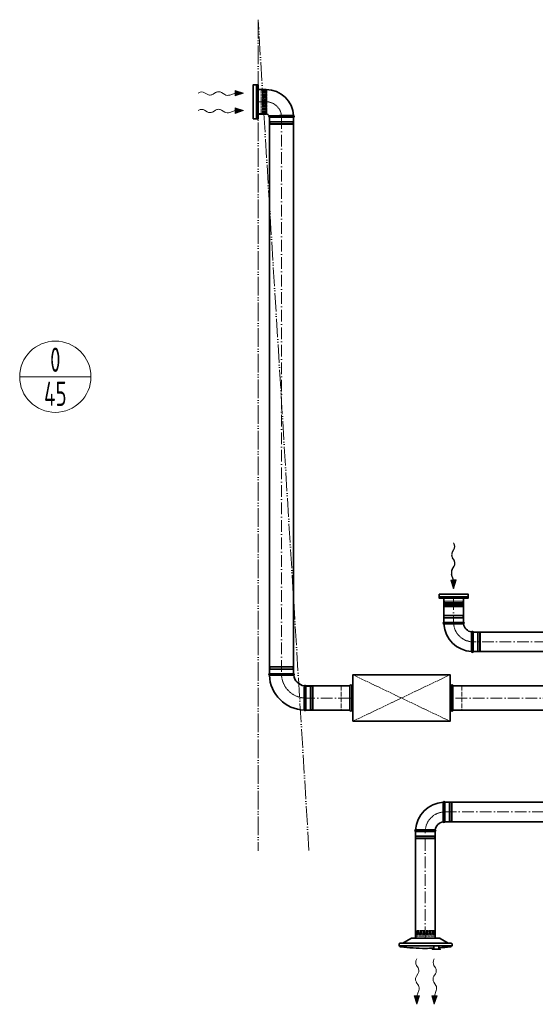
# Model space of a CAD drawing. Header units: millimetres. Extents: x -118717 to 8962, y 22910 to 145283.
# Tile 163 of 193: x -21004 to -18351, y 68328 to 73392. Entities that reach past the tile are written whole.
import ezdxf
from ezdxf.enums import TextEntityAlignment as Align

# ---------------------------------------------------------------- set-up
doc = ezdxf.new("R2010")
doc.units = ezdxf.units.MM
for name, pattern in [('ACAD_ISO02W100', [15, 12, -3]), ('ACAD_ISO05W100', [33, 24, -3, 0, -3, 0, -3]), ('ACAD_ISO10W100', [18, 12, -3, 0, -3])]:
    doc.linetypes.add(name, pattern=pattern)
for name, color, linetype, lineweight in [('VZT_01 SUP (PŘÍVOD) - OBRYS', 5, 'Continuous', 35), ('VZT_02 SUP (PŘÍVOD) - OSA', 5, 'ACAD_ISO10W100', 5), ('VZT_05 ETA (ODVOD) - OBRYS', 6, 'Continuous', 35), ('VZT_06 ETA (ODVOD) - OSA', 6, 'ACAD_ISO10W100', 5), ('VZT_30 DISTRIBUČNÍ PRVKY - OBRYS', 1, 'Continuous', 35), ('VZT_33 DISTRIBUČNÍ PRVKY - SKRYTÉ', 8, 'ACAD_ISO02W100', 5), ('VZT_35 TLUMIČE HLUKU - OBRYS', 1, 'Continuous', 35), ('VZT_36 TLUMIČE HLUKU - OSA', 1, 'ACAD_ISO10W100', 5), ('VZT_37 TLUMIČE HLUKU - DETAIL', 8, 'ACAD_ISO02W100', 5), ('VZT_50 POPIS - OBECNE', 7, 'Continuous', 13), ('VZT_52 POPIS - DISTRIBUCE', 7, 'Continuous', 5), ('VZT_POŽADAVKY NA STAVBU - PODHLEDY', 4, 'ACAD_ISO05W100', 5)]:
    doc.layers.add(name, color=color, linetype=linetype, lineweight=lineweight)
for name, color, linetype, lineweight, plot in [('VZT_03 SUP (PŘÍVOD) - NETISK', 8, 'ACAD_ISO02W100', 5, False), ('VZT_07 ETA (ODVOD) - NETISK', 8, 'ACAD_ISO02W100', 5, False), ('VZT_34 DISTRIBUČNÍ PRVKY - NETISK', 8, 'ACAD_ISO02W100', 5, False), ('VZT_39 TLUMIČE HLUKU - NETISK', 8, 'ACAD_ISO02W100', 5, False)]:
    doc.layers.add(name, color=color, linetype=linetype, lineweight=lineweight, plot=plot)
doc.styles.add('JS', font='isocp.shx', dxfattribs={"width": 0.6, "height": 125})

msp = doc.modelspace()

# ---------------------------------------------------------------- linework, layer by layer
at = {"lineweight": 13}
for p, q in [((-20082.6, 73017), (-20085.7, 73015.1)), ((-20082.6, 72927), (-20085.7, 72925.1)), ((-18962.6, 68558.5), (-18960.8, 68561.5)), ((-18872.6, 68558.5), (-18870.8, 68561.5))]:
    msp.add_line(p, q, dxfattribs=at)
at = {"color": 0, "lineweight": 13}
for p, q in [((-20039.5, 73008.7), (-20052.5, 73016.9)), ((-19996.6, 73017.1), (-20008.5, 73009.1)), ((-19949.1, 73007.1), (-19965.6, 73017.5)), ((-19895.1, 73014.5), (-19923.7, 73004.8)), ((-19852.1, 73015.1), (-19895.3, 73028.5)), ((-19895.3, 73028.5), (-19895.1, 73014.5)), ((-19894.9, 73000.6), (-19895.1, 73014.5)), ((-19894.9, 73000.6), (-19852.1, 73015.1)), ((-19852.1, 72925.1), (-19895.3, 72938.5)), ((-19895.3, 72938.5), (-19895.1, 72924.5)), ((-20039.5, 72918.7), (-20052.5, 72926.9)), ((-19996.6, 72927.1), (-20008.5, 72919.1)), ((-19949.1, 72917.1), (-19965.6, 72927.5)), ((-19895.1, 72924.5), (-19923.7, 72914.8)), ((-19894.9, 72910.6), (-19895.1, 72924.5)), ((-19894.9, 72910.6), (-19852.1, 72925.1)), ((-18954.4, 68515.3), (-18962.5, 68528.3)), ((-18864.4, 68515.3), (-18872.5, 68528.3)), ((-18962.8, 68472.4), (-18954.8, 68484.4)), ((-18872.8, 68472.4), (-18864.8, 68484.4)), ((-18952.8, 68424.9), (-18963.2, 68441.5)), ((-18862.8, 68424.9), (-18873.2, 68441.5)), ((-18960.8, 68327.9), (-18974.2, 68371.1)), ((-18974.2, 68371.1), (-18960.2, 68370.9)), ((-18960.2, 68370.9), (-18950.5, 68399.5)), ((-18946.3, 68370.7), (-18960.2, 68370.9)), ((-18870.8, 68327.9), (-18884.2, 68371.1)), ((-18884.2, 68371.1), (-18870.2, 68370.9)), ((-18870.2, 68370.9), (-18860.5, 68399.5)), ((-18856.3, 68370.7), (-18870.2, 68370.9)), ((-18946.3, 68370.7), (-18960.8, 68327.9)), ((-18856.3, 68370.7), (-18870.8, 68327.9))]:
    msp.add_line(p, q, dxfattribs=at)
at = {"color": 8, "lineweight": 5}
for points in [[(-19777.1, 72909.1), (-19777.1, 73031.1)], [(-18819.7, 70417.3), (-18819.7, 70402.3), (-18722.7, 70402.3), (-18722.7, 70417.3)], [(-18819.7, 70417.3), (-18722.7, 70417.3)], [(-18818.7, 70394.5), (-18771.2, 70394.5)], [(-18816.8, 70391.8), (-18771.2, 70391.8)], [(-18815, 70376.3), (-18816.4, 70372.3), (-18771.2, 70372.3)], [(-18815.9, 70376.5), (-18771.2, 70376.5)], [(-18815.1, 70388.2), (-18771.2, 70388.2)], [(-18723.7, 70394.5), (-18771.2, 70394.5)], [(-18725.7, 70391.8), (-18771.2, 70391.8)], [(-18727.3, 70388.2), (-18771.2, 70388.2)], [(-18726.6, 70376.5), (-18771.2, 70376.5)], [(-18727.5, 70376.3), (-18726.1, 70372.3), (-18771.2, 70372.3)]]:
    msp.add_lwpolyline(points, dxfattribs=at)
for points in [[(-18818.7, 70402.3), (-18818.7, 70394.5, 0.291473), (-18817.2, 70392.1, 0.291473)], [(-18723.7, 70402.3), (-18723.7, 70394.5, -0.291473), (-18725.3, 70392.1, -0.291473)], [(-18823.4, 70382.4), (-18817.4, 70383.9, -0.058981), (-18816.8, 70383.9), (-18771.2, 70383.9)], [(-18823.4, 70382.4), (-18817.6, 70381, 0.060863), (-18817, 70380.9), (-18771.2, 70380.9)], [(-18719.1, 70382.4), (-18725.1, 70383.9, 0.058981), (-18725.7, 70383.9), (-18771.2, 70383.9)], [(-18719.1, 70382.4), (-18724.8, 70381, -0.060863), (-18725.5, 70380.9), (-18771.2, 70380.9)]]:
    msp.add_lwpolyline(points, format="xyb", dxfattribs=at)
for centre, radius, start, end in [((-18806.9, 70381.8), 10.5, 142.1622, 210.2824), ((-18819, 70388.6), 3.88, 353.3265, 62.5007), ((-18723.5, 70388.6), 3.88, 117.4993, 186.6735), ((-18735.6, 70381.8), 10.5, 329.7176, 37.8378)]:
    msp.add_arc(centre, radius, start, end, dxfattribs=at)
at = {"color": 0, "lineweight": 13}
for centre, start_param, end_param in [((-20067.8, 73007.3), 0.766537, 2.320574), ((-20024.2, 73018.2), 3.908129, 5.516649), ((-19981, 73008), 0.766537, 2.375056), ((-19933.8, 73016.6), 3.908129, 5.191299), ((-20067.8, 72917.3), 0.766537, 2.320574), ((-19981, 72918), 0.766537, 2.375056), ((-20024.2, 72928.2), 3.908129, 5.516649), ((-19933.8, 72926.6), 3.908129, 5.191299)]:
    msp.add_ellipse(centre, major_axis=(21.5, 0.3), ratio=0.625, start_param=start_param, end_param=end_param, dxfattribs=at)
at = {"color": 0, "lineweight": 13, "extrusion": (0, 0, -1)}
for centre, start_param, end_param in [((-18953, 68543.7), 0.766537, 2.320574), ((-18863, 68543.7), 0.766537, 2.320574), ((-18953.6, 68456.8), 0.766537, 2.375056), ((-18963.9, 68500), 3.908129, 5.516649), ((-18863.6, 68456.8), 0.766537, 2.375056), ((-18873.9, 68500), 3.908129, 5.516649), ((-18962.3, 68409.6), 3.908129, 5.191299), ((-18872.3, 68409.6), 3.908129, 5.191299)]:
    msp.add_ellipse(centre, major_axis=(-0.3, -21.5), ratio=0.625, start_param=start_param, end_param=end_param, dxfattribs=at)
at = {"color": 0, "lineweight": 13}
for points in [[(-19894.9, 73000.6), (-19895.3, 73028.5), (-19852.1, 73015.1)], [(-19894.9, 72910.6), (-19895.3, 72938.5), (-19852.1, 72925.1)], [(-18946.3, 68370.7), (-18974.2, 68371.1), (-18960.8, 68327.9)], [(-18856.3, 68370.7), (-18884.2, 68371.1), (-18870.8, 68327.9)]]:
    msp.add_solid(points, dxfattribs=at)
at = {"layer": 'VZT_01 SUP (PŘÍVOD) - OBRYS'}
for p, q in [((-18825, 69367.2), (-18825, 69317)), ((-18817, 69367.2), (-18817, 69267.2)), ((-18967, 69225.2), (-18916.8, 69225.2)), ((-18867, 69217.2), (-18967, 69217.2))]:
    msp.add_line(p, q, dxfattribs=at)
for points in [[(-17893.4, 69367.2), (-18817, 69367.2)], [(-17893.4, 69267.2), (-18817, 69267.2)], [(-18967, 69217.2), (-18967, 68667.6)], [(-18867, 69217.2), (-18867, 68667.6)]]:
    msp.add_lwpolyline(points, dxfattribs=at)
for centre, radius, start, end in [((-18817, 69217.2), 150, 93.0572, 176.9428), ((-18821, 69367.2), 4, 0, 180), ((-18817, 69217.2), 50, 99.1478, 170.8522), ((-18821, 69267.2), 4, 189.1478, 0), ((-18967, 69221.2), 4, 90, 270), ((-18867, 69221.2), 4, 270, 80.8522)]:
    msp.add_arc(centre, radius, start, end, dxfattribs=at)
for points, knots in [([(-18825, 69317), (-18825, 69310.7), (-18825, 69304.4), (-18825, 69292.3), (-18825, 69286.7), (-18825, 69277.2), (-18825, 69273.4), (-18825, 69268.1), (-18824.9, 69266.7), (-18824.9, 69266.6), (-18824.9, 69266.6), (-18824.9, 69266.6)], [78.71119, 78.71119, 78.71119, 78.71119, 97.804615, 97.804615, 117.523893, 117.523893, 137.264303, 137.264303, 156.831737, 156.831737, 157.874915, 157.874915, 157.874915, 157.874915]), ([(-18866.4, 69225.2), (-18866.4, 69225.2), (-18867.5, 69225.2), (-18872, 69225.2), (-18875.4, 69225.2), (-18884.3, 69225.2), (-18889.7, 69225.2), (-18901.6, 69225.2), (-18908.1, 69225.2), (-18915.4, 69225.2), (-18916.1, 69225.2), (-18916.8, 69225.2)], [157.874915, 157.874915, 157.874915, 157.874915, 176.103874, 176.103874, 195.460379, 195.460379, 215.101284, 215.101284, 234.82164, 234.82164, 237.034743, 237.034743, 237.034743, 237.034743])]:
    msp.add_open_spline(points, degree=3, knots=knots, dxfattribs=at)
at = {"layer": 'VZT_02 SUP (PŘÍVOD) - OSA', "ltscale": 0.3}
msp.add_lwpolyline([(-18917, 69217.2), (-18917, 69217.2, -0.414214), (-18817, 69317.2), (-18817, 69317.2)], format="xyb", dxfattribs=at)
at = {"layer": 'VZT_02 SUP (PŘÍVOD) - OSA', "ltscale": 5}
for points in [[(-18817, 69317.2), (-17893.4, 69317.2)], [(-18917, 68667.6), (-18917, 69217.2)]]:
    msp.add_lwpolyline(points, dxfattribs=at)
at = {"layer": 'VZT_03 SUP (PŘÍVOD) - NETISK', "ltscale": 0.4}
for p, q in [((-18817, 69366.2), (-18795, 69366.2)), ((-18795, 69366.2), (-18795, 69268.2)), ((-18795, 69365.2), (-18791.5, 69365.2)), ((-18791.5, 69367.2), (-18791.5, 69267.2)), ((-18791.5, 69367.2), (-18791, 69367.2)), ((-18791, 69367.2), (-18791, 69267.2)), ((-18791, 69365.2), (-18784, 69365.2)), ((-18784, 69367.2), (-18784, 69267.2)), ((-18784, 69367.2), (-18783.5, 69367.2)), ((-18783.5, 69367.2), (-18783.5, 69267.2)), ((-18783.5, 69365.2), (-18783, 69365.2)), ((-18783, 69366.2), (-18783, 69268.2)), ((-18783, 69366.2), (-18779, 69366.2)), ((-18779, 69366.2), (-18779, 69268.2)), ((-18817, 69268.2), (-18795, 69268.2)), ((-18795, 69269.2), (-18791.5, 69269.2)), ((-18791.5, 69267.2), (-18791, 69267.2)), ((-18791, 69269.2), (-18784, 69269.2)), ((-18784, 69267.2), (-18783.5, 69267.2)), ((-18783.5, 69269.2), (-18783, 69269.2)), ((-18783, 69268.2), (-18779, 69268.2)), ((-18967, 69191.7), (-18867, 69191.7)), ((-18967, 69191.2), (-18967, 69191.7)), ((-18967, 69191.2), (-18867, 69191.2)), ((-18967, 69184.2), (-18867, 69184.2)), ((-18967, 69183.7), (-18967, 69184.2)), ((-18967, 69183.7), (-18867, 69183.7)), ((-18966, 69195.2), (-18966, 69217.2)), ((-18966, 69195.2), (-18868, 69195.2)), ((-18966, 69183.2), (-18868, 69183.2)), ((-18966, 69179.2), (-18966, 69183.2)), ((-18965, 69191.7), (-18965, 69195.2)), ((-18965, 69184.2), (-18965, 69191.2)), ((-18965, 69183.2), (-18965, 69183.7)), ((-18869, 69191.7), (-18869, 69195.2)), ((-18869, 69184.2), (-18869, 69191.2)), ((-18869, 69183.2), (-18869, 69183.7)), ((-18868, 69195.2), (-18868, 69217.2)), ((-18868, 69179.2), (-18868, 69183.2)), ((-18867, 69191.2), (-18867, 69191.7)), ((-18867, 69183.7), (-18867, 69184.2)), ((-18966, 69179.2), (-18868, 69179.2))]:
    msp.add_line(p, q, dxfattribs=at)
at = {"layer": 'VZT_05 ETA (ODVOD) - OBRYS'}
for p, q in [((-19777.1, 73033.6), (-19777.1, 72906.6)), ((-19737.1, 73033.6), (-19777.1, 73033.6)), ((-19736.1, 73032.6), (-19736.1, 72907.6)), ((-19737.1, 72906.6), (-19777.1, 72906.6)), ((-19719.6, 72891.1), (-19594.6, 72891.1)), ((-18721.2, 70292.3), (-18821.2, 70292.3)), ((-18821.2, 70284.3), (-18771.1, 70284.3)), ((-18671.2, 70142.3), (-18671.2, 70242.3)), ((-18679.2, 70142.3), (-18679.2, 70192.5)), ((-19594.6, 70028.3), (-19719.6, 70028.3)), ((-19532.1, 69840.8), (-19532.1, 69965.8))]:
    msp.add_line(p, q, dxfattribs=at)
for points in [[(-19719.6, 70028.3), (-19719.6, 72891.1)], [(-19594.6, 70028.3), (-19594.6, 72891.1)], [(-18821.2, 70292.3), (-18821.2, 70417.3)], [(-18721.2, 70292.3), (-18721.2, 70417.3)], [(-18672, 70242.3), (-17123.4, 70242.3)], [(-18672, 70142.3), (-17123.4, 70142.3)], [(-19532.1, 69965.8), (-19304.8, 69965.8)], [(-18774.8, 69965.8), (-17170.2, 69965.8)], [(-19532.1, 69840.8), (-19304.8, 69840.8)], [(-18774.8, 69840.8), (-17170.2, 69840.8)]]:
    msp.add_lwpolyline(points, dxfattribs=at)
for centre, radius, start, end in [((-19737.1, 73032.6), 1, 0, 90), ((-19736.1, 72891.1), 141.5, 3.1369, 90), ((-19737.1, 72907.6), 1, 270, 0), ((-19736.1, 72891.1), 16.5, 23.8093, 90), ((-19717.9, 72894.9), 4.17, 137.2771, 246.5322), ((-19596.2, 72894.9), 4.17, 293.4678, 69.6691), ((-18821.2, 70288.3), 4, 90, 270), ((-18671.2, 70292.3), 150, 183.0572, 266.9428), ((-18721.2, 70288.3), 4, 279.1478, 90), ((-18671.2, 70292.3), 50, 189.1478, 260.8522), ((-18675.2, 70242.3), 4, 0, 170.8522), ((-18675.2, 70142.3), 4, 180, 0), ((-19717.9, 70024.5), 4.17, 113.4678, 248.8928), ((-19532.1, 70028.3), 187.5, 182.3607, 267.6393), ((-19596.2, 70024.5), 4.17, 300.2981, 66.5322), ((-19532.1, 70028.3), 62.5, 186.8302, 263.1698), ((-19535.9, 69964.2), 4.17, 23.4678, 149.7019), ((-19535.9, 69842.5), 4.17, 201.1072, 336.5322)]:
    msp.add_arc(centre, radius, start, end, dxfattribs=at)
for points, knots in [([(-19721, 72897.8), (-19721, 72897.8), (-19720.6, 72897.8), (-19718.5, 72898), (-19716.3, 72898.1), (-19710.1, 72898.3), (-19706.1, 72898.4), (-19695.3, 72898.6), (-19688.1, 72898.6), (-19672.4, 72898.7), (-19664, 72898.8), (-19647.5, 72898.8), (-19639.4, 72898.8), (-19624.4, 72898.8), (-19617.7, 72898.8), (-19606.4, 72898.9), (-19602, 72898.9), (-19596.2, 72898.9), (-19594.8, 72898.9), (-19594.8, 72898.9)], [197.702813, 197.702813, 197.702813, 197.702813, 209.733369, 209.733369, 228.63381, 228.63381, 247.962689, 247.962689, 273.396832, 273.396832, 298.447199, 298.447199, 323.101867, 323.101867, 347.591906, 347.591906, 372.010558, 372.010558, 395.3015, 395.3015, 395.3015, 395.3015]), ([(-18720.6, 70284.4), (-18720.6, 70284.4), (-18721.7, 70284.4), (-18726.2, 70284.4), (-18729.7, 70284.4), (-18738.6, 70284.3), (-18743.9, 70284.3), (-18755.8, 70284.3), (-18762.3, 70284.3), (-18769.6, 70284.3), (-18770.3, 70284.3), (-18771.1, 70284.3)], [157.874915, 157.874915, 157.874915, 157.874915, 176.103874, 176.103874, 195.460379, 195.460379, 215.101284, 215.101284, 234.82164, 234.82164, 237.034743, 237.034743, 237.034743, 237.034743]), ([(-18679.2, 70192.5), (-18679.2, 70198.9), (-18679.2, 70205.2), (-18679.2, 70217.2), (-18679.2, 70222.8), (-18679.2, 70232.3), (-18679.2, 70236.1), (-18679.2, 70241.4), (-18679.2, 70242.8), (-18679.2, 70243), (-18679.2, 70243), (-18679.2, 70243)], [78.71119, 78.71119, 78.71119, 78.71119, 97.804615, 97.804615, 117.523893, 117.523893, 137.264303, 137.264303, 156.831737, 156.831737, 157.874915, 157.874915, 157.874915, 157.874915]), ([(-19594.1, 70020.9), (-19594.1, 70020.9), (-19595.7, 70020.9), (-19601.8, 70020.8), (-19606.3, 70020.8), (-19617.7, 70020.8), (-19624.5, 70020.7), (-19639.5, 70020.7), (-19647.6, 70020.7), (-19663.9, 70020.7), (-19672.1, 70020.7), (-19687.3, 70020.6), (-19694.2, 70020.6), (-19706, 70020.6), (-19710.7, 70020.6), (-19717.3, 70020.6), (-19719.1, 70020.6), (-19719.4, 70020.6), (-19719.4, 70020.6), (-19719.4, 70020.6)], [0, 0, 0, 0, 24.235852, 24.235852, 48.531845, 48.531845, 73.024415, 73.024415, 97.570898, 97.570898, 122.078339, 122.078339, 146.53579, 146.53579, 170.957495, 170.957495, 195.359468, 195.359468, 197.168246, 197.168246, 197.168246, 197.168246]), ([(-19539.5, 69966.3), (-19539.5, 69966.3), (-19539.5, 69966.2), (-19539.5, 69965.9), (-19539.5, 69965.6), (-19539.5, 69964.5), (-19539.5, 69963.8), (-19539.5, 69960.6), (-19539.6, 69957.5), (-19539.6, 69948.5), (-19539.6, 69942.4), (-19539.7, 69928.3), (-19539.7, 69920.4), (-19539.7, 69904.2), (-19539.7, 69896), (-19539.8, 69880.1), (-19539.8, 69872.6), (-19539.8, 69859.5), (-19539.8, 69853.9), (-19539.8, 69846.9), (-19539.8, 69844.8), (-19539.8, 69841.8), (-19539.8, 69841), (-19539.8, 69841)], [197.067977, 197.067977, 197.067977, 197.067977, 201.792196, 201.792196, 209.190204, 209.190204, 218.040239, 218.040239, 237.760854, 237.760854, 262.206108, 262.206108, 286.831239, 286.831239, 311.323072, 311.323072, 335.946087, 335.946087, 360.704397, 360.704397, 377.088273, 377.088273, 394.105327, 394.105327, 394.105327, 394.105327])]:
    msp.add_open_spline(points, degree=3, knots=knots, dxfattribs=at)
at = {"layer": 'VZT_06 ETA (ODVOD) - OSA', "ltscale": 0.3, "elevation": 0}
msp.add_lwpolyline([(-19777.1, 72970.1), (-19736.1, 72970.1, -0.414214), (-19657.1, 72891.1), (-19657.1, 72891.1)], format="xyb", dxfattribs=at)
at = {"layer": 'VZT_06 ETA (ODVOD) - OSA', "ltscale": 5}
for points in [[(-19657.1, 72891.1), (-19657.1, 70028.3)], [(-18771.2, 70417.3), (-18771.2, 70292.3)], [(-17123.4, 70192.3), (-18672, 70192.3)], [(-19304.8, 69903.3), (-19532.1, 69903.3)], [(-17170.2, 69903.3), (-18774.8, 69903.3)]]:
    msp.add_lwpolyline(points, dxfattribs=at)
at = {"layer": 'VZT_06 ETA (ODVOD) - OSA', "ltscale": 0.3}
for points in [[(-18771.2, 70292.3), (-18771.2, 70292.3, 0.414214), (-18671.2, 70192.3), (-18671.2, 70192.3)], [(-19657.1, 70028.3), (-19657.1, 70028.3, 0.414214), (-19532.1, 69903.3), (-19532.1, 69903.3)]]:
    msp.add_lwpolyline(points, format="xyb", dxfattribs=at)
at = {"layer": 'VZT_07 ETA (ODVOD) - NETISK', "ltscale": 0.4}
for p, q in [((-19717.1, 72891.1), (-19717.1, 72869.1)), ((-19597.1, 72891.1), (-19597.1, 72869.1)), ((-19718.1, 72865.6), (-19596.1, 72865.6)), ((-19718.1, 72865.6), (-19718.1, 72865.1)), ((-19718.1, 72865.1), (-19596.1, 72865.1)), ((-19718.1, 72858.1), (-19596.1, 72858.1)), ((-19718.1, 72858.1), (-19718.1, 72857.6)), ((-19718.1, 72857.6), (-19596.1, 72857.6)), ((-19717.1, 72869.1), (-19597.1, 72869.1)), ((-19717.1, 72857.1), (-19597.1, 72857.1)), ((-19717.1, 72857.1), (-19717.1, 72853.1)), ((-19717.1, 72853.1), (-19597.1, 72853.1)), ((-19716.1, 72869.1), (-19716.1, 72865.6)), ((-19716.1, 72865.1), (-19716.1, 72858.1)), ((-19716.1, 72857.6), (-19716.1, 72857.1)), ((-19598.1, 72869.1), (-19598.1, 72865.6)), ((-19598.1, 72865.1), (-19598.1, 72858.1)), ((-19598.1, 72857.6), (-19598.1, 72857.1)), ((-19597.1, 72857.1), (-19597.1, 72853.1)), ((-19596.1, 72865.6), (-19596.1, 72865.1)), ((-19596.1, 72858.1), (-19596.1, 72857.6)), ((-18821.2, 70325.8), (-18721.2, 70325.8)), ((-18821.2, 70325.8), (-18821.2, 70325.3)), ((-18821.2, 70325.3), (-18721.2, 70325.3)), ((-18821.2, 70318.3), (-18721.2, 70318.3)), ((-18821.2, 70318.3), (-18821.2, 70317.8)), ((-18821.2, 70317.8), (-18721.2, 70317.8)), ((-18820.2, 70330.3), (-18722.2, 70330.3)), ((-18820.2, 70330.3), (-18820.2, 70326.3)), ((-18820.2, 70326.3), (-18722.2, 70326.3)), ((-18820.2, 70314.3), (-18722.2, 70314.3)), ((-18820.2, 70314.3), (-18820.2, 70292.3)), ((-18819.2, 70326.3), (-18819.2, 70325.8)), ((-18819.2, 70325.3), (-18819.2, 70318.3)), ((-18819.2, 70317.8), (-18819.2, 70314.3)), ((-18723.2, 70326.3), (-18723.2, 70325.8)), ((-18723.2, 70325.3), (-18723.2, 70318.3)), ((-18723.2, 70317.8), (-18723.2, 70314.3)), ((-18722.2, 70330.3), (-18722.2, 70326.3)), ((-18722.2, 70314.3), (-18722.2, 70292.3)), ((-18721.2, 70325.8), (-18721.2, 70325.3)), ((-18721.2, 70318.3), (-18721.2, 70317.8)), ((-18671.2, 70241.3), (-18649.2, 70241.3)), ((-18649.2, 70143.3), (-18649.2, 70241.3)), ((-18649.2, 70240.3), (-18645.7, 70240.3)), ((-18645.7, 70142.3), (-18645.7, 70242.3)), ((-18645.7, 70242.3), (-18645.2, 70242.3)), ((-18645.2, 70142.3), (-18645.2, 70242.3)), ((-18645.2, 70240.3), (-18638.2, 70240.3)), ((-18638.2, 70142.3), (-18638.2, 70242.3)), ((-18638.2, 70242.3), (-18637.7, 70242.3)), ((-18637.7, 70142.3), (-18637.7, 70242.3)), ((-18637.7, 70240.3), (-18637.2, 70240.3)), ((-18637.2, 70143.3), (-18637.2, 70241.3)), ((-18637.2, 70241.3), (-18633.2, 70241.3)), ((-18633.2, 70143.3), (-18633.2, 70241.3)), ((-18649.2, 70144.3), (-18645.7, 70144.3)), ((-18645.2, 70144.3), (-18638.2, 70144.3)), ((-18637.7, 70144.3), (-18637.2, 70144.3)), ((-18671.2, 70143.3), (-18649.2, 70143.3)), ((-18645.7, 70142.3), (-18645.2, 70142.3)), ((-18638.2, 70142.3), (-18637.7, 70142.3)), ((-18637.2, 70143.3), (-18633.2, 70143.3)), ((-19596.1, 70061.8), (-19718.1, 70061.8)), ((-19718.1, 70061.3), (-19718.1, 70061.8)), ((-19596.1, 70061.3), (-19718.1, 70061.3)), ((-19596.1, 70054.3), (-19718.1, 70054.3)), ((-19718.1, 70053.8), (-19718.1, 70054.3)), ((-19596.1, 70053.8), (-19718.1, 70053.8)), ((-19597.1, 70066.3), (-19717.1, 70066.3)), ((-19717.1, 70062.3), (-19717.1, 70066.3)), ((-19597.1, 70062.3), (-19717.1, 70062.3)), ((-19597.1, 70050.3), (-19717.1, 70050.3)), ((-19717.1, 70028.3), (-19717.1, 70050.3)), ((-19716.1, 70061.8), (-19716.1, 70062.3)), ((-19716.1, 70054.3), (-19716.1, 70061.3)), ((-19716.1, 70050.3), (-19716.1, 70053.8)), ((-19598.1, 70061.8), (-19598.1, 70062.3)), ((-19598.1, 70054.3), (-19598.1, 70061.3)), ((-19598.1, 70050.3), (-19598.1, 70053.8)), ((-19597.1, 70062.3), (-19597.1, 70066.3)), ((-19597.1, 70028.3), (-19597.1, 70050.3)), ((-19596.1, 70061.3), (-19596.1, 70061.8)), ((-19596.1, 70053.8), (-19596.1, 70054.3)), ((-19532.1, 69963.3), (-19510.1, 69963.3)), ((-19510.1, 69843.3), (-19510.1, 69963.3)), ((-19510.1, 69962.3), (-19506.6, 69962.3)), ((-19506.6, 69842.3), (-19506.6, 69964.3)), ((-19506.6, 69964.3), (-19506.1, 69964.3)), ((-19506.1, 69842.3), (-19506.1, 69964.3)), ((-19506.1, 69962.3), (-19499.1, 69962.3)), ((-19499.1, 69842.3), (-19499.1, 69964.3)), ((-19499.1, 69964.3), (-19498.6, 69964.3)), ((-19498.6, 69842.3), (-19498.6, 69964.3)), ((-19498.6, 69962.3), (-19498.1, 69962.3)), ((-19498.1, 69843.3), (-19498.1, 69963.3)), ((-19498.1, 69963.3), (-19494.1, 69963.3)), ((-19494.1, 69843.3), (-19494.1, 69963.3)), ((-19532.1, 69843.3), (-19510.1, 69843.3)), ((-19510.1, 69844.3), (-19506.6, 69844.3)), ((-19506.6, 69842.3), (-19506.1, 69842.3)), ((-19506.1, 69844.3), (-19499.1, 69844.3)), ((-19499.1, 69842.3), (-19498.6, 69842.3)), ((-19498.6, 69844.3), (-19498.1, 69844.3)), ((-19498.1, 69843.3), (-19494.1, 69843.3))]:
    msp.add_line(p, q, dxfattribs=at)
at = {"layer": 'VZT_30 DISTRIBUČNÍ PRVKY - OBRYS'}
for points in [[(-19802.1, 72882.6), (-19802.1, 73057.6), (-19777.1, 73057.6), (-19777.1, 72882.6)], [(-18846.2, 70437.3), (-18696.2, 70437.3), (-18696.2, 70417.3), (-18846.2, 70417.3)]]:
    msp.add_lwpolyline(points, close=True, dxfattribs=at)
for points in [[(-19785, 73057.6), (-19785, 72882.6)], [(-18696.2, 70424.1), (-18846.2, 70424.1)]]:
    msp.add_lwpolyline(points, dxfattribs=at)
for points in [[(-19052.3, 68628.6), (-18779.3, 68628.6), (-18779.3, 68637.7, 0.414214), (-18783.2, 68641.6), (-19048.4, 68641.6, 0.414214), (-19052.3, 68637.7), (-19052.3, 68628.6)], [(-18915.8, 68615.6, -0.0327), (-19044.3, 68624.1), (-19047.3, 68624.6, -0.36397), (-19049.8, 68627.6), (-19049.8, 68628.6)], [(-18799.7, 68641.6), (-18840.1, 68667, 0.141374), (-18842.1, 68667.6), (-18989.5, 68667.6, 0.141374), (-18991.5, 68667), (-19031.9, 68641.6)], [(-18846.6, 68628.6), (-18846.6, 68616.2, 0.267949), (-18846.3, 68615.8), (-18840.6, 68612.5, -0.267949), (-18840.4, 68612.1), (-18840.4, 68611.4), (-18880, 68611.4), (-18880, 68612.1, -0.267949), (-18879.8, 68612.5), (-18874.1, 68615.8, 0.267949), (-18873.8, 68616.2), (-18873.8, 68628.6)], [(-18846.6, 68618.1, 0.015115), (-18787.3, 68624.1), (-18784.3, 68624.6, 0.36397), (-18781.8, 68627.6), (-18781.8, 68628.6)], [(-18915.8, 68615.6, 0.010645), (-18873.8, 68616.5, 0.010645)]]:
    msp.add_lwpolyline(points, format="xyb", dxfattribs=at)
at = {"layer": 'VZT_33 DISTRIBUČNÍ PRVKY - SKRYTÉ'}
for points in [[(-19777.1, 72909.1), (-19762.1, 72909.1), (-19762.1, 73031.1), (-19777.1, 73031.1)], [(-19754.2, 73030.1), (-19754.2, 72970.1)], [(-19751.5, 73028.2), (-19751.5, 72970.1)], [(-19747.9, 73026.5), (-19747.9, 72970.1)], [(-19736.2, 73027.3), (-19736.2, 72970.1)], [(-19736, 73026.3), (-19732.1, 73027.8), (-19732.1, 72970.1)], [(-19754.2, 72910.1), (-19754.2, 72970.1)], [(-19751.5, 72912.1), (-19751.5, 72970.1)], [(-19747.9, 72913.7), (-19747.9, 72970.1)], [(-19736.2, 72912.9), (-19736.2, 72970.1)], [(-19736, 72913.9), (-19732.1, 72912.5), (-19732.1, 72970.1)]]:
    msp.add_lwpolyline(points, dxfattribs=at)
for points in [[(-19742.2, 73034.7), (-19743.6, 73028.8, 0.058981), (-19743.7, 73028.2), (-19743.7, 72970.1)], [(-19742.2, 73034.7), (-19740.8, 73029, -0.060863), (-19740.7, 73028.4), (-19740.7, 72970.1)], [(-19762.1, 73030.1), (-19754.2, 73030.1, -0.291473), (-19751.8, 73028.6, -0.291473)], [(-19742.2, 72905.5), (-19743.6, 72911.4, -0.058981), (-19743.7, 72912.1), (-19743.7, 72970.1)], [(-19742.2, 72905.5), (-19740.8, 72911.2, 0.060863), (-19740.7, 72911.9), (-19740.7, 72970.1)], [(-19762.1, 72910.1), (-19754.2, 72910.1, 0.291473), (-19751.8, 72911.7, 0.291473)]]:
    msp.add_lwpolyline(points, format="xyb", dxfattribs=at)
for centre, radius, start, end in [((-19748.3, 73030.4), 3.88, 207.4993, 276.6735), ((-19741.5, 73018.3), 10.5, 59.7176, 127.8378), ((-19748.3, 72909.9), 3.88, 83.3265, 152.5007), ((-19741.5, 72922), 10.5, 232.1622, 300.2824)]:
    msp.add_arc(centre, radius, start, end, dxfattribs=at)
at = {"layer": 'VZT_34 DISTRIBUČNÍ PRVKY - NETISK'}
for points in [[(-18967.9, 68697.5), (-18962.2, 68698.9, -0.060863), (-18961.6, 68699), (-18915.8, 68699)], [(-18967.9, 68697.5), (-18962, 68696, 0.058981), (-18961.4, 68696), (-18915.8, 68696)], [(-18963.3, 68677.6), (-18963.3, 68685.5, -0.291473), (-18961.8, 68687.9, -0.291473)], [(-18863.7, 68697.5), (-18869.4, 68698.9, 0.060863), (-18870.1, 68699), (-18915.8, 68699)], [(-18863.7, 68697.5), (-18869.6, 68696, -0.058981), (-18870.2, 68696), (-18915.8, 68696)], [(-18868.3, 68677.6), (-18868.3, 68685.5, 0.291473), (-18869.8, 68687.9, 0.291473)]]:
    msp.add_lwpolyline(points, format="xyb", dxfattribs=at)
for points in [[(-18964.3, 68667.6), (-18964.3, 68677.6), (-18867.3, 68677.6), (-18867.3, 68667.6)], [(-18963.3, 68685.5), (-18915.8, 68685.5)], [(-18961.4, 68688.1), (-18915.8, 68688.1)], [(-18959.5, 68703.6), (-18961, 68707.6), (-18915.8, 68707.6)], [(-18960.5, 68703.4), (-18915.8, 68703.4)], [(-18959.7, 68691.8), (-18915.8, 68691.8)], [(-18872.1, 68703.6), (-18870.6, 68707.6), (-18915.8, 68707.6)], [(-18871.1, 68703.4), (-18915.8, 68703.4)], [(-18871.9, 68691.8), (-18915.8, 68691.8)], [(-18870.2, 68688.1), (-18915.8, 68688.1)], [(-18868.3, 68685.5), (-18915.8, 68685.5)], [(-18964.3, 68667.6), (-18867.3, 68667.6)]]:
    msp.add_lwpolyline(points, dxfattribs=at)
for centre, radius, start, end in [((-18951.5, 68698.2), 10.5, 149.7176, 217.8378), ((-18963.6, 68691.3), 3.88, 297.4993, 6.6735), ((-18880.1, 68698.2), 10.5, 322.1622, 30.2824), ((-18868, 68691.3), 3.88, 173.3265, 242.5007)]:
    msp.add_arc(centre, radius, start, end, dxfattribs=at)
at = {"layer": 'VZT_35 TLUMIČE HLUKU - OBRYS'}
for p, q in [((-19304.8, 69965.8), (-19304.8, 69840.8)), ((-18774.8, 69965.8), (-18774.8, 69840.8))]:
    msp.add_line(p, q, dxfattribs=at)
msp.add_lwpolyline([(-19289.8, 69783.8), (-18789.8, 69783.8), (-18789.8, 70022.8), (-19289.8, 70022.8)], close=True, dxfattribs=at)
for points in [[(-19295.8, 69965.8), (-19295.8, 69840.8)], [(-19295.8, 69965.8), (-19289.8, 69965.8)], [(-18783.8, 69965.8), (-18789.8, 69965.8)], [(-18783.8, 69965.8), (-18783.8, 69840.8)], [(-19295.8, 69840.8), (-19289.8, 69840.8)], [(-18783.8, 69840.8), (-18789.8, 69840.8)]]:
    msp.add_lwpolyline(points, dxfattribs=at)
for centre, start, end in [((-19300.3, 69965.8), 0, 180), ((-18779.3, 69965.8), 0, 180), ((-19300.3, 69840.8), 180, 0), ((-18779.3, 69840.8), 180, 0)]:
    msp.add_arc(centre, 4.5, start, end, dxfattribs=at)
at = {"layer": 'VZT_36 TLUMIČE HLUKU - OSA', "ltscale": 5}
for points in [[(-19304.8, 69903.3), (-19289.8, 69903.3)], [(-18774.8, 69903.3), (-18789.8, 69903.3)]]:
    msp.add_lwpolyline(points, dxfattribs=at)
at = {"layer": 'VZT_37 TLUMIČE HLUKU - DETAIL', "lineweight": 5}
for points in [[(-19289.8, 69783.8), (-18789.8, 70022.8)], [(-18789.8, 69783.8), (-19289.8, 70022.8)]]:
    msp.add_lwpolyline(points, dxfattribs=at)
at = {"layer": 'VZT_39 TLUMIČE HLUKU - NETISK', "ltscale": 2}
for points in [[(-19304.8, 69965.8), (-19349.8, 69965.8), (-19349.8, 69840.8), (-19304.8, 69840.8)], [(-18774.8, 69965.8), (-18729.8, 69965.8), (-18729.8, 69840.8), (-18774.8, 69840.8)]]:
    msp.add_lwpolyline(points, dxfattribs=at)
at = {"layer": 'VZT_50 POPIS - OBECNE'}
msp.add_line((-18769.4, 70697.9), (-18771.2, 70701), dxfattribs=at)
at = {"layer": 'VZT_50 POPIS - OBECNE', "color": 0, "lineweight": -2}
for p, q in [((-18777.7, 70654.8), (-18769.5, 70667.7)), ((-18769.3, 70611.9), (-18777.2, 70623.8)), ((-18779.3, 70564.4), (-18768.9, 70580.9)), ((-18785.8, 70510.2), (-18771.8, 70510.3)), ((-18785.8, 70510.2), (-18771.2, 70467.3)), ((-18771.8, 70510.3), (-18781.5, 70539)), ((-18757.9, 70510.5), (-18771.8, 70510.3)), ((-18771.2, 70467.3), (-18757.9, 70510.5))]:
    msp.add_line(p, q, dxfattribs=at)
for centre, start_param, end_param in [((-18768.1, 70639.4), 3.908129, 5.516649), ((-18779, 70683.1), 0.766537, 2.320574), ((-18778.4, 70596.3), 0.766537, 2.375056), ((-18769.7, 70549), 3.908129, 5.191299)]:
    msp.add_ellipse(centre, major_axis=(0.3, -21.5), ratio=0.625, start_param=start_param, end_param=end_param, dxfattribs=at)
msp.add_solid([(-18785.8, 70510.2), (-18757.9, 70510.5), (-18771.2, 70467.3)], dxfattribs=at)
at = {"layer": 'VZT_52 POPIS - DISTRIBUCE'}
msp.add_line((-21004.3, 71555.9), (-20637.5, 71555.9), dxfattribs=at)
msp.add_circle((-20820.9, 71555.9), 183.4, dxfattribs=at)
at = {"layer": 'VZT_POŽADAVKY NA STAVBU - PODHLEDY', "ltscale": 4}
for p, q in [((-19515.8, 69119.6), (-19777.1, 73392.4)), ((-19777.1, 73392.4), (-19777.1, 69117.7))]:
    msp.add_line(p, q, dxfattribs=at)

# ---------------------------------------------------------------- texts
at = {"layer": 'VZT_52 POPIS - DISTRIBUCE', "ltscale": 50, "style": 'JS', "width": 0.7}
for s, p in [('0', (-20820.9, 71643.4)), ('45', (-20820.9, 71468.4))]:
    msp.add_text(s, height=125, dxfattribs=at).set_placement(p, align=Align.MIDDLE_CENTER)

doc.saveas('drawing.dxf')
